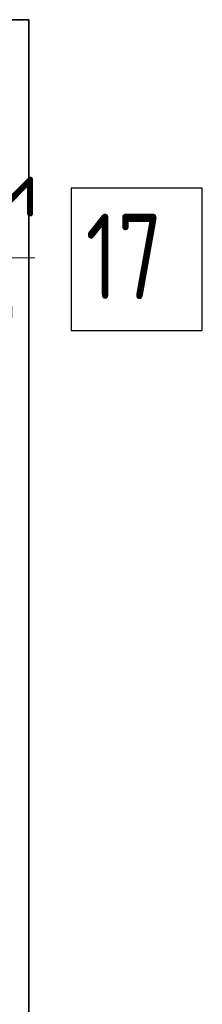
# Model space of a CAD drawing. Header units: millimetres. Extents: x 0 to 30446, y 0 to 14850.
# Tile 16 of 26: x 11496 to 11816, y 4438 to 6166. Entities that reach past the tile are written whole.
import ezdxf

# ---------------------------------------------------------------- set-up
doc = ezdxf.new("R2010")
doc.units = ezdxf.units.MM
for name, color, linetype, lineweight in [('Standard', 7, 'Continuous', 25), ('Выпуски арматуры Г-обр.', 7, 'Continuous', 25), ('Позиционная метка номер позиции', 7, 'Continuous', 13)]:
    doc.layers.add(name, color=color, linetype=linetype, lineweight=lineweight)
doc.styles.add('ISOCPEUR', font='txt')

msp = doc.modelspace()

# ---------------------------------------------------------------- linework, layer by layer
at = {"layer": 'Standard', "color": 254, "linetype": 'Continuous', "lineweight": 35, "true_color": 0xc4c4ff, "transparency": 33554687}
msp.add_lwpolyline([(5792.3, 1857.6), (11511.7, 1857.6), (11511.7, 6166), (5792.3, 6166)], dxfattribs=at)
at = {"layer": 'Выпуски арматуры Г-обр.', "color": 7, "linetype": 'Continuous', "lineweight": 25, "transparency": 33554687}
msp.add_lwpolyline([(11586.4, 5620.6), (11816.4, 5620.6), (11816.4, 5870.6), (11586.4, 5870.6), (11586.4, 5620.6)], dxfattribs=at)
at = {"layer": 'Позиционная метка номер позиции', "color": 7, "linetype": 'Continuous', "lineweight": 13, "transparency": 33554687}
msp.add_lwpolyline([(10630.4, 5670.1), (10708.2, 5747.9), (11522.3, 5747.9)], dxfattribs=at)

# ---------------------------------------------------------------- texts
at = {"layer": 'Выпуски арматуры Г-обр.', "color": 7, "linetype": 'Continuous', "lineweight": 13, "transparency": 33554687, "insert": (11611.4, 5675.6), "char_height": 150, "width": 236.144, "attachment_point": 7, "style": 'ISOCPEUR'}
msp.add_mtext('\\W0.75;17', dxfattribs=at)
at = {"layer": 'Позиционная метка номер позиции', "color": 7, "linetype": 'Continuous', "lineweight": 18, "transparency": 33554687, "char_height": 100, "attachment_point": 7, "style": 'ISOCPEUR'}
for s, insert, width in [('\\W0.96;Выпуски', (11027.3, 5793.2), 547.776), ('\\W0.92;лист 16', (11057.3, 5623.2), 515.916)]:
    msp.add_mtext(s, dxfattribs=dict(at, insert=insert, width=width))

doc.saveas('drawing.dxf')
